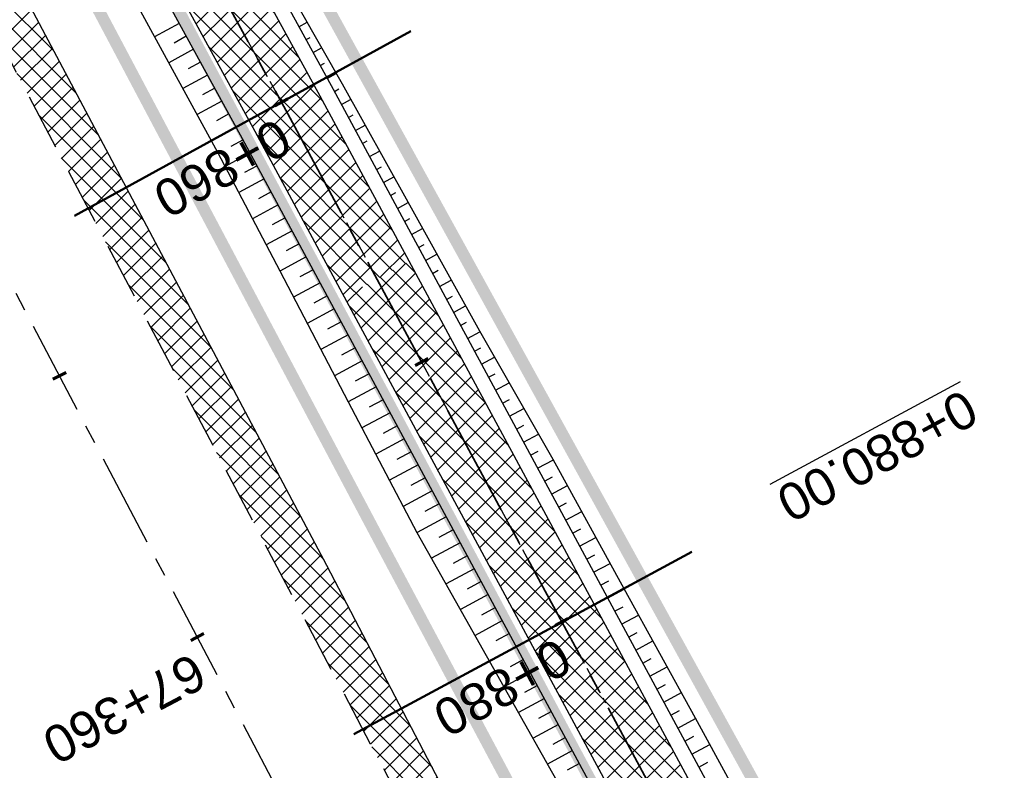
# Model space of a CAD drawing. Header units: metres. Extents: x 7529682 to 7533711, y 5721195 to 5727842.
# Tile 186 of 232: x 7530110 to 7530144, y 5727015 to 5727040. Entities that reach past the tile are written whole.
import ezdxf

# ---------------------------------------------------------------- set-up
doc = ezdxf.new("R2010")
doc.units = ezdxf.units.M
for name, pattern in [('817-dzialki-09-05-04$0$HIDDEN', [0.375, 0.25, -0.125]), ('ACAD_ISO05W100', [33, 24, -3, 0, -3, 0, -3]), ('CENTER', [50.800000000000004, 31.75, -6.35, 6.35, -6.35]), ('CENTER2', [28.575000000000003, 19.05, -3.175, 3.175, -3.175]), ('HIDDEN', [9.524999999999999, 6.35, -3.175])]:
    doc.linetypes.add(name, pattern=pattern)
for name, color, linetype in [('C-DROGI-SYTUACJA', 7, 'Continuous'), ('C-DROGI-SYTUACJA-ETYKIETY', 7, 'Continuous'), ('D-hatch-pobocza', 131, 'Continuous'), ('D-pobocza', 60, 'Continuous'), ('D-rowy', 160, 'Continuous'), ('D-skarpa', 2, 'Continuous'), ('D-skarpa-kreskowanie', 2, 'Continuous')]:
    doc.layers.add(name, color=color, linetype=linetype)
for name, color, linetype, lineweight, true_color in [('D-hatch-ciag-pieszo-rowerowy', 7, 'Continuous', 13, 0xff9f80), ('D-LR-etap-III', 7, '817-dzialki-09-05-04$0$HIDDEN', 50, 0x00008f), ('D-przekroje-pop', 7, 'Continuous', 50, 0x000099)]:
    doc.layers.add(name, color=color, linetype=linetype, lineweight=lineweight, true_color=true_color)
for name, color, linetype, lineweight in [('D-krawędzie', 3, 'Continuous', 30), ('D-obrzeża', 2, 'Continuous', 30), ('D-oś', 10, 'CENTER', 30), ('D-pas-drogowy', 7, 'ACAD_ISO05W100', 50)]:
    doc.layers.add(name, color=color, linetype=linetype, lineweight=lineweight)
doc.layers.add('poprzeczki', color=7, linetype='Continuous', true_color=0x0000c7)
doc.styles.get("Standard").update_dxf_attribs({"font": 'arial.ttf'})
pattern_1 = [(45, (0, 0), (-0.3367596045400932, 0.3367596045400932), []), (135, (0, 0), (-0.3367596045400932, -0.3367596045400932), [])]

# ---------------------------------------------------------------- blocks, each defined once
blk = doc.blocks.new('AeccTickLine')
at = {"color": 0, "linetype": 'ByBlock', "lineweight": -2}
blk.add_line((0, 1), (-3.673819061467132e-16, -1), dxfattribs=at)

msp = doc.modelspace()

# ---------------------------------------------------------------- hatches: boundary and pattern name
at = {"layer": 'D-hatch-ciag-pieszo-rowerowy'}
h = msp.add_hatch(dxfattribs=at)
h.set_pattern_fill('ANSI37', color=256, scale=0.15, style=0)
h.set_pattern_definition(pattern_1)
h.paths.add_polyline_path([(7530088.752647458, 5727093.000170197), (7530087.680093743, 5727092.356354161), (7530094.839831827, 5727079.30280542), (7530096.380116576, 5727079.093859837)])
h.paths.add_polyline_path([(7530089.894115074, 5727093.518343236), (7530089.827897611, 5727093.645604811), (7530088.754170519, 5727093.001084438), (7530088.791572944, 5727092.929201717), (7530096.380116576, 5727079.093859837), (7530097.920401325, 5727078.884914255)])
h.paths.add_polyline_path([(7530098.187554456, 5727075.798560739), (7530096.65747977, 5727075.988891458), (7530118.344271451, 5727036.449792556), (7530121.363431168, 5727030.8519834), (7530122.461322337, 5727031.449610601), (7530119.442360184, 5727037.047053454)])
h.paths.add_polyline_path([(7530099.717629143, 5727075.608230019), (7530098.187554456, 5727075.798560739), (7530119.442360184, 5727037.047053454), (7530122.461322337, 5727031.449610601), (7530123.559213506, 5727032.047237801), (7530120.540448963, 5727037.644314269)])
h = msp.add_hatch(dxfattribs=at)
h.set_pattern_fill('ANSI37', color=256, scale=0.15, style=0)
h.set_pattern_definition([(45, (0.8765760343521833, 0.4840681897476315), (-0.3367596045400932, 0.3367596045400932), []), (135, (0.8765760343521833, 0.4840681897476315), (-0.3367596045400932, -0.3367596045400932), [])])
h.paths.add_polyline_path([(7530123.559213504, 5727032.0472378), (7530121.363431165, 5727030.851983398), (7530132.878471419, 5727009.502004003), (7530158.915773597, 5726960.858151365), (7530182.682878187, 5726916.746119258), (7530203.558300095, 5726876.949199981), (7530215.075437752, 5726854.837069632), (7530217.476586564, 5726855.638899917), (7530205.773892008, 5726878.107287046), (7530184.890337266, 5726917.919710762), (7530161.118272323, 5726962.040949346), (7530135.080715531, 5727010.685277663)])
at = {"layer": 'D-hatch-pobocza'}
h = msp.add_hatch(dxfattribs=at)
h.set_pattern_fill('ANSI37', color=256, scale=0.15, style=0)
h.set_pattern_definition(pattern_1)
h.paths.add_polyline_path([(7530159.28, 5726948.82), (7530146.429999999, 5726973.35), (7530133.179999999, 5726997.96), (7530120.769999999, 5727021.75), (7530102.37, 5727056.4), (7530093.404664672, 5727074.093035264), (7530092.053597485, 5727072.892086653), (7530098.687472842, 5727060.36179238), (7530131.997785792, 5726997.210008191), (7530163.821737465, 5726937.096607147), (7530204.081352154, 5726861.012519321), (7530207.770984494, 5726854.046852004), (7530209.4, 5726853.58), (7530209.844131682, 5726853.621519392), (7530193.42, 5726884.56), (7530185.309999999, 5726899.91), (7530173.059999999, 5726923.22)])

# ---------------------------------------------------------------- linework, layer by layer
at = {"layer": 'C-DROGI-SYTUACJA', "color": 10, "linetype": 'CENTER2', "lineweight": 35, "ltscale": 0.2}
msp.add_lwpolyline([(7529994.784814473, 5727271.452278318), (7530014.918624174, 5727233.117987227), (7530030.611190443, 5727203.571422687), (7530048.95165067, 5727168.884096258), (7530066.58439081, 5727135.608591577), (7530088.791572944, 5727092.929201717), (7530119.442360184, 5727037.047053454), (7530133.979593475, 5727010.093640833), (7530160.01702296, 5726961.449550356), (7530183.786607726, 5726917.332915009), (7530204.666096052, 5726877.528243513), (7530227.908566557, 5726832.904262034), (7530259.102442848, 5726774.825526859, 0.06358496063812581), (7530264.988877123, 5726766.578101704), (7530268.469625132, 5726762.818326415, -0.06508397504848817), (7530272.968742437, 5726756.474687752), (7530281.4242284, 5726740.503672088, -0.06508397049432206), (7530284.141528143, 5726733.216691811), (7530284.890711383, 5726729.972348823, 0.06446268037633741), (7530289.361782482, 5726717.936811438), (7530322.483990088, 5726654.998261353), (7530339.922145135, 5726621.886334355)], format="xyb", dxfattribs=at)
at = {"layer": 'D-krawędzie', "linetype": 'HIDDEN', "ltscale": 0.3}
msp.add_lwpolyline([(7529971.475882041, 5727300.786382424), (7530006.701701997, 5727234.141132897), (7530044.198460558, 5727163.133456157), (7530082.890091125, 5727090.20043586), (7530098.687472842, 5727060.36179238), (7530131.997785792, 5726997.210008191), (7530163.821737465, 5726937.096607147), (7530204.081352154, 5726861.012519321), (7530247.819962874, 5726778.438272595), (7530252.219999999, 5726770.26), (7530259.735272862, 5726756.89951491), (7530263.781713, 5726749.286762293), (7530270.196482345, 5726737.095956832), (7530272.433334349, 5726732.818899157), (7530276.00888925, 5726725.597700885), (7530279.7, 5726718.02), (7530284.501430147, 5726708.939695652), (7530291.375516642, 5726695.939652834), (7530296.045865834, 5726687.107244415), (7530304.46414878, 5726671.186868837), (7530316.603827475, 5726648.181421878)], dxfattribs=at)
at = {"layer": 'D-LR-etap-III', "ltscale": 10, "flags": 128}
msp.add_lwpolyline([(7531750.474471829, 5723895.103125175, 0.4, 0.4, 0), (7531750.505, 5723895.13, 0.4, 0.4, 0), (7531682.71, 5724022.92, 0.4, 0.4, 0), (7531619.177023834, 5724147.203692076, 0.4, 0.4, 0), (7531592.308960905, 5724198.48863389, 0.4, 0.4, 0), (7531553.263875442, 5724272.918564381, 0.4, 0.4, 0), (7531504.019999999, 5724366.79, 0.4, 0.4, 0), (7531482.09, 5724407.62, 0.4, 0.4, 0), (7531412.350402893, 5724541.182759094, 0.4, 0.4, 0), (7531388.463669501, 5724586.929768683, 0.4, 0.4, 0), (7531345.12, 5724669.94, 0.4, 0.4, 0), (7531127.66, 5725081.67, 0.4, 0.4, 0), (7531059.253139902, 5725211.040795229, 0.4, 0.4, 0), (7531008.007244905, 5725307.953830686, 0.4, 0.4, 0), (7530964.181635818, 5725390.835555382, 0.4, 0.4, 0), (7530914.557354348, 5725484.683561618, 0.4, 0.4, 0), (7530865.243241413, 5725577.493975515, 0.4, 0.4, 0), (7530840.085257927, 5725624.058651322, 0.4, 0.4, 0), (7530802.559525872, 5725694.924584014, 0.4, 0.4, 0), (7530755.54, 5725787.51, 0.4, 0.4, 0), (7530708.717810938, 5725876.303221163, 0.4, 0.4, 0), (7530695.12, 5725902.09, 0.4, 0.4, 0), (7530642.91397006, 5726001.07839487, 0.4, 0.4, 0), (7530634.934723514, 5726016.146615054, 0.4, 0.4, 0), (7530610.820000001, 5726061.929999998, 0.4, 0.4, 0), (7530610.820000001, 5726061.929999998, 0.4, 0.4, 0), (7530607.21, 5726063.51, 0.4, 0.4, 0), (7530597.42, 5726080.68, 0.4, 0.4, 0), (7530591.16, 5726088.44, 0.4, 0.4, 0), (7530581.28, 5726107.21, 0.4, 0.4, 0), (7530571.29, 5726130.56, 0.4, 0.4, 0), (7530549.554994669, 5726171.527317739, 0.4, 0.4, 0), (7530531.014309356, 5726206.473807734, 0.4, 0.4, 0), (7530516.461208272, 5726236.016618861, 0.4, 0.4, 0), (7530500.798929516, 5726266.141265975, 0.4, 0.4, 0), (7530491.349999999, 5726283.94, 0.4, 0.4, 0), (7530482.4, 5726303.41, 0.4, 0.4, 0), (7530482.4, 5726303.41, 0.4, 0.4, 0), (7530450.41, 5726357.28, 0.4, 0.4, 0), (7530397.759396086, 5726458.499907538, 0.4, 0.4, 0), (7530334.707815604, 5726583.664702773, 0.4, 0.4, 0), (7530303.939274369, 5726645.167943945, 0.4, 0.4, 0), (7530300.509779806, 5726651.777515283, 0.4, 0.4, 0), (7530289.213532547, 5726671.966724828, 0.4, 0.4, 0), (7530281.54, 5726685.57, 0.4, 0.4, 0), (7530261.37085633, 5726724.163374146, 0.4, 0.4, 0), (7530254.03, 5726738.21, 0.4, 0.4, 0), (7530197.219999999, 5726845.06, 0.4, 0.4, 0), (7530194.71, 5726849.15, 0.4, 0.4, 0), (7530195.92, 5726850.75, 0.4, 0.4, 0), (7530170.546669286, 5726892.961489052, 0.4, 0.4, 0), (7530143.174718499, 5726945.065838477, 0.4, 0.4, 0), (7530105.059999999, 5727018.32, 0.4, 0.4, 0), (7530100.059999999, 5727027.16, 0.4, 0.4, 0), (7530062.318670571, 5727099.625398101, 0.4, 0.4, 0), (7530015.378537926, 5727189.420463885, 0.4, 0.4, 0), (7529983.207960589, 5727250.206596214, 0.4, 0.4, 0), (7529953.284293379, 5727306.74720398, 0.4, 0.4, 0), (7529900.67053443, 5727406.15903814, 0.4, 0.4, 0), (7529890.630239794, 5727425.131178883, 0.4, 0.4, 0), (7529875.155383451, 5727454.426350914, 0.4, 0.4, 0), (7529857.560096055, 5727487.787346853, 0.4, 0.4, 0), (7529835.194401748, 5727530.19312405, 0.4, 0.4, 0), (7529811.740544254, 5727574.662079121, 0.4, 0.4, 0), (7529792.101859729, 5727611.922638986, 0.4, 0.4, 0), (7529768.066117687, 5727657.469613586, 0.4, 0.4, 0), (7529755.210566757, 5727682.131373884, 0.4, 0.4, 0), (7529753.309999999, 5727681.13, 0.4, 0.4, 0), (7529739.21, 5727707.77, 0.4, 0.4, 0), (7529735.394745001, 5727711.251990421, 0.4, 0.4, 0), (7529725.42, 5727730.2, 0.4, 0.4, 0), (7529723.55, 5727729.88, 0.4, 0.4, 0), (7529695.566668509, 5727782.932080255, 0.4, 0.4, 0), (7529717.67971874, 5727794.024357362, 0.4, 0.4, 0), (7529736.274870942, 5727758.647400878, 0.4, 0.4, 0), (7529736.274870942, 5727758.647400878, 0.4, 0.4, 0), (7529744.511003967, 5727750.406106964, 0.4, 0.4, 0), (7529744.511003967, 5727750.406106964, 0.4, 0.4, 0), (7529750.282568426, 5727738.549848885, 0.4, 0.4, 0), (7529777.108510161, 5727687.569424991, 0.4, 0.4, 0), (7529796.51537536, 5727651.329932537, 0.4, 0.4, 0), (7529814.937945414, 5727616.793170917, 0.4, 0.4, 0), (7529839.006722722, 5727572.303976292, 0.4, 0.4, 0), (7529860.617626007, 5727532.509108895, 0.4, 0.4, 0), (7529882.348967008, 5727491.504261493, 0.4, 0.4, 0), (7529904.865139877, 5727449.096370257, 0.4, 0.4, 0), (7529920.747384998, 5727418.884773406, 0.4, 0.4, 0), (7529946.676504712, 5727368.547487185, 0.4, 0.4, 0), (7529972.024701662, 5727320.573310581, 0.4, 0.4, 0), (7529987.740014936, 5727290.153392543, 0.4, 0.4, 0), (7529996.497385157, 5727273.661630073, 0.4, 0.4, 0), (7530017.541471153, 5727234.202689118, 0.4, 0.4, 0), (7530033.053657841, 5727204.864166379, 0.4, 0.4, 0), (7530051.622983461, 5727170.222745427, 0.4, 0.4, 0), (7530069.276612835, 5727137.015751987, 0.4, 0.4, 0), (7530089.385386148, 5727097.533639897, 0.4, 0.4, 0), (7530109.712512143, 5727060.746615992, 0.4, 0.4, 0), (7530136.769722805, 5727011.640131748, 0.4, 0.4, 0), (7530162.446686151, 5726962.743777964, 0.4, 0.4, 0), (7530187.674104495, 5726916.992101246, 0.4, 0.4, 0), (7530207.820739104, 5726879.335323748, 0.4, 0.4, 0), (7530230.625609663, 5726834.518686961, 0.4, 0.4, 0), (7530262.288093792, 5726776.61832811, 0.4, 0.4, 0), (7530277.509672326, 5726760.213143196, 0.4, 0.4, 0), (7530286.036865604, 5726744.106684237, 0.4, 0.4, 0), (7530288.097472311, 5726735.884066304, 0.4, 0.4, 0), (7530290.393870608, 5726725.046963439, 0.4, 0.4, 0), (7530296.17664807, 5726713.582980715, 0.4, 0.4, 0), (7530302.726195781, 5726701.18226779, 0.4, 0.4, 0), (7530325.685047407, 5726657.466383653, 0.4, 0.4, 0), (7530343.243978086, 5726623.648592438, 0.4, 0.4, 0), (7530360.229820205, 5726591.746871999, 0.4, 0.4, 0), (7530383.20855044, 5726548.059469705, 0.4, 0.4, 0), (7530406.017875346, 5726503.605514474, 0.4, 0.4, 0), (7530427.464919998, 5726462.620289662, 0.4, 0.4, 0), (7530447.9278544, 5726424.388014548, 0.4, 0.4, 0), (7530471.126878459, 5726379.920667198, 0.4, 0.4, 0), (7530490.501003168, 5726343.033350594, 0.4, 0.4, 0), (7530509.499458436, 5726306.733076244, 0.4, 0.4, 0), (7530529.890269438, 5726267.244072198, 0.4, 0.4, 0), (7530543.852446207, 5726238.990319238, 0.4, 0.4, 0), (7530554.808897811, 5726218.943990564, 0.4, 0.4, 0), (7530559.027108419, 5726212.223286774, 0.4, 0.4, 0), (7530563.060988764, 5726206.409670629, 0.4, 0.4, 0), (7530566.93354971, 5726200.463543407, 0.4, 0.4, 0), (7530569.771022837, 5726194.901501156, 0.4, 0.4, 0), (7530571.47319415, 5726191.282350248, 0.4, 0.4, 0), (7530572.839142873, 5726188.024533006, 0.4, 0.4, 0), (7530575.295071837, 5726182.034664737, 0.4, 0.4, 0), (7530579.736851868, 5726173.306070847, 0.4, 0.4, 0), (7530583.3, 5726167.41, 0.4, 0.4, 0), (7530593.4, 5726163.33, 0.4, 0.4, 0), (7530598.618375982, 5726155.264489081, 0.4, 0.4, 0), (7530608.258304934, 5726140.497132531, 0.4, 0.4, 0), (7530603.269999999, 5726136.83, 0.4, 0.4, 0), (7530606.53, 5726131.84, 0.4, 0.4, 0), (7530604.239057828, 5726124.21679044, 0.4, 0.4, 0), (7530605.847136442, 5726121.630127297, 0.4, 0.4, 0), (7530608.971611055, 5726116.164124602, 0.4, 0.4, 0), (7530618.114293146, 5726097.791111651, 0.4, 0.4, 0), (7530651.213125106, 5726034.959524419, 0.4, 0.4, 0), (7530670.243741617, 5725998.61095082, 0.4, 0.4, 0), (7530698.075474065, 5725945.952624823, 0.4, 0.4, 0), (7530716.505955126, 5725911.3051464, 0.4, 0.4, 0), (7530735.223454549, 5725875.667401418, 0.4, 0.4, 0), (7530752.504235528, 5725842.154920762, 0.4, 0.4, 0), (7530778.310652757, 5725793.501254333, 0.4, 0.4, 0), (7530797.499961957, 5725756.381811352, 0.4, 0.4, 0), (7530812.518974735, 5725728.28874362, 0.4, 0.4, 0), (7530820.039295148, 5725713.160404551, 0.4, 0.4, 0), (7530822.422446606, 5725710.193574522, 0.4, 0.4, 0), (7530833.154893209, 5725688.800634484, 0.4, 0.4, 0), (7530849.629354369, 5725656.158601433, 0.4, 0.4, 0), (7530867.98290276, 5725621.963939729, 0.4, 0.4, 0), (7530872.629809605, 5725612.88760475, 0.4, 0.4, 0), (7530880.354488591, 5725597.594500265, 0.4, 0.4, 0), (7530883.839446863, 5725593.389159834, 0.4, 0.4, 0), (7530891.782113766, 5725587.763349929, 0.4, 0.4, 0), (7530895.038670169, 5725584.280746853, 0.4, 0.4, 0), (7530897.033644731, 5725580.941110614, 0.4, 0.4, 0), (7530900.951646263, 5725579.945856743, 0.4, 0.4, 0), (7530904.80970798, 5725571.977328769, 0.4, 0.4, 0), (7530903.682362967, 5725568.566434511, 0.4, 0.4, 0), (7530908.900614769, 5725558.844845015, 0.4, 0.4, 0), (7530910.252030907, 5725545.671606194, 0.4, 0.4, 0), (7530912.872986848, 5725538.645543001, 0.4, 0.4, 0), (7530945.278171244, 5725478.464284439, 0.4, 0.4, 0), (7530959.692318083, 5725450.24628822, 0.4, 0.4, 0), (7531002.82670893, 5725368.192370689, 0.4, 0.4, 0), (7531044.703532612, 5725290.314293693, 0.4, 0.4, 0), (7531064.098839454, 5725253.212562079, 0.4, 0.4, 0), (7531083.010253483, 5725216.677517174, 0.4, 0.4, 0), (7531113.013137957, 5725158.465613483, 0.4, 0.4, 0), (7531137.364304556, 5725113.07076138, 0.4, 0.4, 0), (7531150.830830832, 5725086.711759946, 0.4, 0.4, 0), (7531159.745663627, 5725076.640848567, 0.4, 0.4, 0), (7531166.309999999, 5725074.58, 0.4, 0.4, 0), (7531172.29, 5725062.58, 0.4, 0.4, 0), (7531170.589828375, 5725055.605912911, 0.4, 0.4, 0), (7531173.732823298, 5725044.080706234, 0.4, 0.4, 0), (7531215.342008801, 5724964.859648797, 0.4, 0.4, 0), (7531238.054496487, 5724921.684649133, 0.4, 0.4, 0), (7531262.389821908, 5724875.282876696, 0.4, 0.4, 0), (7531295.587160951, 5724811.265731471, 0.4, 0.4, 0), (7531348.487908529, 5724712.362812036, 0.4, 0.4, 0), (7531363.740817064, 5724682.68394264, 0.4, 0.4, 0), (7531366.986905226, 5724675.865317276, 0.4, 0.4, 0), (7531382.541261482, 5724646.110625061, 0.4, 0.4, 0), (7531401.299165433, 5724610.874551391, 0.4, 0.4, 0), (7531428.964837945, 5724558.862274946, 0.4, 0.4, 0), (7531449.111202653, 5724520.397801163, 0.4, 0.4, 0), (7531477.292992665, 5724465.831467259, 0.4, 0.4, 0), (7531500.996290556, 5724421.112506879, 0.4, 0.4, 0), (7531512.121834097, 5724400.549045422, 0.4, 0.4, 0), (7531513.78163794, 5724396.757451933, 0.4, 0.4, 0), (7531526.32, 5724379.39, 0.4, 0.4, 0), (7531566.783642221, 5724302.73628205, 0.4, 0.4, 0), (7531578.579156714, 5724282.774819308, 0.4, 0.4, 0), (7531584.232619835, 5724273.111246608, 0.4, 0.4, 0), (7531590.109283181, 5724263.508189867, 0.4, 0.4, 0), (7531593.027899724, 5724258.771479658, 0.4, 0.4, 0), (7531595.711841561, 5724254.226824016, 0.4, 0.4, 0), (7531601.659976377, 5724243.898197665, 0.4, 0.4, 0), (7531606.097733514, 5724235.986407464, 0.4, 0.4, 0), (7531609.382207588, 5724230.799061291, 0.4, 0.4, 0), (7531611.580260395, 5724227.671180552, 0.4, 0.4, 0), (7531612.707802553, 5724225.86410867, 0.4, 0.4, 0), (7531618.665224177, 5724214.480919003, 0.4, 0.4, 0), (7531619.885522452, 5724212.333950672, 0.4, 0.4, 0), (7531620.931818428, 5724210.787064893, 0.4, 0.4, 0), (7531623.518605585, 5724207.111542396, 0.4, 0.4, 0), (7531626.143926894, 5724203.61306897, 0.4, 0.4, 0), (7531632.022984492, 5724196.485954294, 0.4, 0.4, 0), (7531653.949089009, 5724152.617641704, 0.4, 0.4, 0), (7531656.750690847, 5724143.103797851, 0.4, 0.4, 0), (7531659.61440691, 5724133.254504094, 0.4, 0.4, 0), (7531661.627147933, 5724128.646047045, 0.4, 0.4, 0.01093811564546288), (7531674.314987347, 5724101.43546424, 0.4, 0.4, 0), (7531685.137626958, 5724081.408252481, 0.4, 0.4, 0), (7531692.159945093, 5724066.277333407, 0.4, 0.4, 0), (7531699.662164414, 5724051.388120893, 0.4, 0.4, 0), (7531704.480624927, 5724040.808561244, 0.4, 0.4, 0), (7531704.480624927, 5724040.808561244, 0.4, 0.4, 0), (7531704.401251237, 5724037.368913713, 0.4, 0.4, 0), (7531720.383609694, 5724003.441317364, 0.4, 0.4, 0), (7531728.79890528, 5723986.206298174, 0.4, 0.4, 0), (7531733.237926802, 5723977.192631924, 0.4, 0.4, 0), (7531736.750027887, 5723969.505210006, 0.4, 0.4, 0), (7531737.336143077, 5723968.518916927, 0.4, 0.4, 0), (7531738.285051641, 5723967.699360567, 0.4, 0.4, 0), (7531742.180915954, 5723962.346428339, 0.4, 0.4, 0), (7531744.286141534, 5723958.615526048, 0.4, 0.4, 0), (7531755.393260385, 5723944.192617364, 0.4, 0.4, 0), (7531758.69, 5723936.76, 0.4, 0.4, 0), (7531780.08, 5723929.25, 0.4, 0.4, 0), (7531792.611989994, 5723906.337708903, 0.4, 0.4, 0), (7531792.611989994, 5723906.337708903, 0.4, 0.4, 0), (7531756.962094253, 5723883.055323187, 0.4, 0.4, 0), (7531750.46, 5723895.130000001, 0.4, 0.4, 0), (7531750.46, 5723895.130000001, 0, 0, 0)], format="xyseb", dxfattribs=at)
at = {"layer": 'D-obrzeża'}
for points in [[(7530255.070830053, 5726779.690066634), (7530226.803596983, 5726832.319792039), (7530203.558300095, 5726876.949199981), (7530182.682878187, 5726916.746119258), (7530158.915773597, 5726960.858151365), (7530132.878471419, 5727009.502004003), (7530118.344271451, 5727036.449792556), (7530087.649834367, 5727092.411522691), (7530086.699342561, 5727094.242115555), (7530065.47768309, 5727135.027454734), (7530047.847139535, 5727168.298814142), (7530029.506689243, 5727202.986120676), (7530013.813315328, 5727232.534205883), (7529993.681375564, 5727270.864936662)], [(7530217.688691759, 5726855.231672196), (7530205.773892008, 5726878.107287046), (7530184.890337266, 5726917.919710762), (7530161.118272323, 5726962.040949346), (7530135.080715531, 5727010.685277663), (7530120.540448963, 5727037.644314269), (7530099.717629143, 5727075.608230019)]]:
    msp.add_lwpolyline(points, dxfattribs=at)
at = {"layer": 'D-oś', "ltscale": 0.1}
msp.add_lwpolyline([(7530313.508365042, 5726646.547986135), (7530301.370075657, 5726669.550802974), (7530292.95179271, 5726685.471178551), (7530288.281443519, 5726694.303586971), (7530281.407357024, 5726707.303629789), (7530276.578826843, 5726716.435184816), (7530272.867295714, 5726724.054807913), (7530269.313944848, 5726731.231162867), (7530267.097066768, 5726735.470028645), (7530260.687746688, 5726747.650478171), (7530256.664309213, 5726755.219954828), (7530249.153360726, 5726768.572752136), (7530244.732367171, 5726776.789976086), (7530200.987754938, 5726859.375553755), (7530160.728462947, 5726935.45903188), (7530128.903273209, 5726995.57477155), (7530095.592978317, 5727058.726521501), (7530079.798237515, 5727088.5601794), (7530041.105041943, 5727161.496149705), (7530003.607351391, 5727232.505591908), (7529968.380651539, 5727299.152506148)], dxfattribs=at)
at = {"layer": 'D-oś', "ltscale": 0.03}
msp.add_lwpolyline([(7529994.784814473, 5727271.452278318), (7530014.918624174, 5727233.117987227), (7530030.611190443, 5727203.571422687), (7530048.95165067, 5727168.884096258), (7530066.58439081, 5727135.608591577), (7530088.791572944, 5727092.929201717), (7530119.442360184, 5727037.047053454), (7530133.979593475, 5727010.093640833), (7530160.01702296, 5726961.449550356), (7530183.786607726, 5726917.332915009), (7530204.666096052, 5726877.528243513), (7530227.908566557, 5726832.904262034), (7530259.102442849, 5726774.825526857, 0.06358496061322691), (7530264.988877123, 5726766.578101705), (7530268.469625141, 5726762.818326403, -0.06508397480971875), (7530272.968742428, 5726756.474687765), (7530281.424228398, 5726740.503672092, -0.06508397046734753), (7530284.141528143, 5726733.216691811), (7530284.890711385, 5726729.972348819, 0.06446268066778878), (7530289.361782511, 5726717.936811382), (7530322.48423269, 5726654.997800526)], format="xyb", dxfattribs=at)
at = {"layer": 'D-pas-drogowy', "ltscale": 0.2, "flags": 128}
msp.add_lwpolyline([(7531633.018560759, 5724182.834272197, 0.4, 0.4, 0), (7531617.558899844, 5724211.608162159, 0.4, 0.4, 0), (7531566.783642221, 5724302.73628205, 0.4, 0.4, 0), (7531538.419082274, 5724356.469679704, 0.4, 0.4, 0), (7531526.32, 5724379.39, 0.4, 0.4, 0), (7531516.102085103, 5724393.607319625, 0.4, 0.4, 0.001485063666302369), (7531513.78037409, 5724396.837773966, 0.4, 0.4, 0), (7531501.87, 5724413.41, 0.4, 0.4, 0), (7531474.926107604, 5724464.507896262, 0.4, 0.4, 0), (7531446.200436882, 5724518.992313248, 0.4, 0.4, 0), (7531424.962185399, 5724559.262257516, 0.4, 0.4, 0), (7531398.444460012, 5724609.565801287, 0.4, 0.4, 0), (7531379.647455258, 5724645.216004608, 0.4, 0.4, 0), (7531365.23, 5724672.56, 0.4, 0.4, 0), (7531341.305752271, 5724717.915356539, 0.4, 0.4, 0), (7531312.899996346, 5724771.788898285, 0.4, 0.4, 0), (7531292.590923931, 5724810.306502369, 0.4, 0.4, 0), (7531259.391619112, 5724873.271351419, 0.4, 0.4, 0), (7531233.740401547, 5724921.922582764, 0.4, 0.4, 0), (7531203.072738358, 5724980.092044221, 0.4, 0.4, 0), (7531173.471398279, 5725036.225177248, 0.4, 0.4, 0), (7531168.269999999, 5725046.09, 0.4, 0.4, 0), (7531172.29, 5725062.58, 0.4, 0.4, 0), (7531166.309999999, 5725074.58, 0.4, 0.4, 0), (7531150.32, 5725079.6, 0.4, 0.4, 0), (7531141.5, 5725096.43, 0.4, 0.4, 0), (7531109.311735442, 5725157.814415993, 0.4, 0.4, 0), (7531086.641300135, 5725201.047918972, 0.4, 0.4, 0), (7531059.198258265, 5725253.383662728, 0.4, 0.4, 0), (7531028.206828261, 5725312.48946212, 0.4, 0.4, 0), (7530999.104694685, 5725367.990143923, 0.4, 0.4, 0), (7530956.247527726, 5725449.724815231, 0.4, 0.4, 0), (7530924.397774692, 5725510.463768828, 0.4, 0.4, 0), (7530897.509999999, 5725561.74, 0.4, 0.4, 0), (7530894.46, 5725566.14, 0.4, 0.4, 0), (7530892.16, 5725570.49, 0.4, 0.4, 0), (7530869.362688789, 5725613.307018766, 0.4, 0.4, 0), (7530861.693971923, 5725627.704613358, 0.4, 0.4, 0), (7530852.74, 5725644.52, 0.4, 0.4, 0), (7530831.509999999, 5725684.2, 0.4, 0.4, 0), (7530811.13, 5725722.52, 0.4, 0.4, 0), (7530792.3476413, 5725757.940652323, 0.4, 0.4, 0), (7530768.03, 5725803.8, 0.4, 0.4, 0), (7530748.768542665, 5725840.178507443, 0.4, 0.4, 0), (7530727.7, 5725879.97, 0.4, 0.4, 0), (7530712.0981582, 5725909.54523909, 0.4, 0.4, 0), (7530693.644105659, 5725944.645156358, 0.4, 0.4, 0), (7530665.702224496, 5725997.538976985, 0.4, 0.4, 0), (7530641.759999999, 5726042.88, 0.4, 0.4, 0), (7530616.5, 5726091.48, 0.4, 0.4, 0), (7530604.628439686, 5726114.319880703, 0.4, 0.4, -0.007762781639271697), (7530602.5, 5726118.43, 0.4, 0.4, 0), (7530603.992037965, 5726123.394821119, 0.4, 0.4, 0), (7530606.53, 5726131.84, 0.4, 0.4, 0), (7530603.269999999, 5726136.83, 0.4, 0.4, 0), (7530593.775620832, 5726151.368713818, 0.4, 0.4, 0), (7530590.202637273, 5726156.84001263, 0.4, 0.4, 0), (7530583.3, 5726167.41, 0.4, 0.4, 0), (7530580.578343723, 5726170.427567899, 0.4, 0.4, 0), (7530575.849999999, 5726175.67, 0.4, 0.4, 0), (7530569.009999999, 5726186.66, 0.4, 0.4, 0), (7530562.555322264, 5726199.189409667, 0.4, 0.4, 0), (7530555.67, 5726211.39, 0.4, 0.4, 0), (7530548.29, 5726224.23, 0.4, 0.4, 0), (7530540.58, 5726237.71, 0.4, 0.4, 0), (7530532.679999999, 5726252.65, 0.4, 0.4, 0), (7530524.059999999, 5726269.35, 0.4, 0.4, 0), (7530502.82, 5726309.91, 0.4, 0.4, 0), (7530488.83, 5726336.63, 0.4, 0.4, 0), (7530466.03, 5726380.16, 0.4, 0.4, 0), (7530438.469999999, 5726432.77, 0.4, 0.4, 0), (7530424.53, 5726459.09, 0.4, 0.4, 0), (7530401.63, 5726502.97, 0.4, 0.4, 0), (7530383.38, 5726538.06, 0.4, 0.4, 0), (7530353.969999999, 5726593.52, 0.4, 0.4, 0), (7530338.469999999, 5726622.74, 0.4, 0.4, 0), (7530322.009999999, 5726653.88, 0.4, 0.4, 0), (7530297.54, 5726700.33, 0.4, 0.4, 0), (7530287.38, 5726719.6, 0.4, 0.4, 0), (7530285.94993921, 5726722.315508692, 0.4, 0.4, 0), (7530280.259999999, 5726733.12, 0.4, 0.4, 0), (7530266.73, 5726758.74, 0.4, 0.4, 0), (7530260.42, 5726770.47, 0.4, 0.4, 0), (7530253.25, 5726783.82, 0.4, 0.4, 0), (7530244.95, 5726799.33, 0.4, 0.4, 0), (7530239.389999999, 5726808.49, 0.4, 0.4, 0), (7530238.29, 5726807.9, 0.4, 0.4, 0), (7530218.11, 5726850.67, 0.4, 0.4, 0), (7530175.906646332, 5726928.168028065, 0.4, 0.4, 0), (7530096.679999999, 5727076.15, 0.4, 0.4, 0), (7530094.679999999, 5727079.89, 0.4, 0.4, 0), (7530064.59693469, 5727135.522637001, 0.4, 0.4, 0), (7530046.730970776, 5727168.8921561, 0.4, 0.4, 0), (7530025.803045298, 5727208.461374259, 0.4, 0.4, 0), (7530012.846501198, 5727232.979315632, 0.4, 0.4, 0), (7529994.15, 5727268.45, 0.4, 0.4, 0), (7529981.670868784, 5727291.93018666, 0.4, 0.4, 0), (7529949.889999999, 5727351.73, 0.4, 0.4, 0), (7529924.75, 5727399.03, 0.4, 0.4, 0), (7529915.515824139, 5727417.099754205, 0.4, 0.4, 0), (7529885.83, 5727475.19, 0.4, 0.4, 0), (7529862.559999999, 5727519.97, 0.4, 0.4, 0), (7529852.984923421, 5727538.191086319, 0.4, 0.4, 0), (7529836.513084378, 5727569.51130111, 0.4, 0.4, 0), (7529815.36890814, 5727609.140983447, 0.4, 0.4, 0), (7529792.795203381, 5727651.247499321, 0.4, 0.4, 0), (7529774.199114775, 5727685.858348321, 0.4, 0.4, 0), (7529746.966026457, 5727736.059440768, 0.4, 0.4, 0), (7529733.92, 5727757.62, 0.4, 0.4, 0), (7529708.607472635, 5727806.388536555, 0.4, 0.4, 0), (7529688.491967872, 5727796.344621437, 0.4, 0.4, 0), (7529723.55, 5727729.88, 0.4, 0.4, 0), (7529725.42, 5727730.2, 0.4, 0.4, 0), (7529735.38, 5727711.28, 0.4, 0.4, 0), (7529739.21, 5727707.77, 0.4, 0.4, 0), (7529753.309999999, 5727681.13, 0.4, 0.4, 0), (7529755.178396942, 5727682.114424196, 0.4, 0.4, 0), (7529792.101859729, 5727611.922638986, 0.4, 0.4, 0), (7529811.740544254, 5727574.662079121, 0.4, 0.4, 0), (7529835.194401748, 5727530.19312405, 0.4, 0.4, 0), (7529857.560096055, 5727487.787346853, 0.4, 0.4, 0), (7529875.155383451, 5727454.426350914, 0.4, 0.4, 0), (7529890.630239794, 5727425.131178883, 0.4, 0.4, 0), (7529900.67053443, 5727406.15903814, 0.4, 0.4, 0), (7529953.284293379, 5727306.74720398, 0.4, 0.4, 0), (7529983.207960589, 5727250.206596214, 0.4, 0.4, 0), (7530015.378537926, 5727189.420463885, 0.4, 0.4, 0), (7530062.318670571, 5727099.625398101, 0.4, 0.4, 0), (7530100.059999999, 5727027.16, 0.4, 0.4, 0), (7530105.059999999, 5727018.32, 0.4, 0.4, 0), (7530143.174718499, 5726945.065838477, 0.4, 0.4, 0), (7530170.546669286, 5726892.961489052, 0.4, 0.4, 0), (7530195.92, 5726850.75, 0.4, 0.4, 0), (7530194.71, 5726849.15, 0.4, 0.4, 0), (7530197.219999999, 5726845.06, 0.4, 0.4, 0), (7530254.03, 5726738.21, 0.4, 0.4, 0), (7530261.37085633, 5726724.163374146, 0.4, 0.4, 0), (7530281.54, 5726685.57, 0.4, 0.4, 0), (7530289.213532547, 5726671.966724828, 0.4, 0.4, 0), (7530300.509779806, 5726651.777515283, 0.4, 0.4, 0), (7530303.939274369, 5726645.167943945, 0.4, 0.4, 0), (7530334.707815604, 5726583.664702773, 0.4, 0.4, 0), (7530397.759396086, 5726458.499907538, 0.4, 0.4, 0), (7530450.41, 5726357.28, 0.4, 0.4, 0), (7530482.4, 5726303.41, 0.4, 0.4, 0), (7530483.687990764, 5726301.003383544, 0.4, 0.4, 0), (7530491.349999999, 5726283.94, 0.4, 0.4, 0), (7530512.67, 5726243.78, 0.4, 0.4, 0), (7530529.429999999, 5726209.46, 0.4, 0.4, 0), (7530571.29, 5726130.56, 0.4, 0.4, 0), (7530581.28, 5726107.21, 0.4, 0.4, 0), (7530591.16, 5726088.44, 0.4, 0.4, 0), (7530597.42, 5726080.68, 0.4, 0.4, 0), (7530607.21, 5726063.51, 0.4, 0.4, 0), (7530610.820000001, 5726061.929999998, 0.4, 0.4, 0), (7530634.934723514, 5726016.146615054, 0.4, 0.4, 0), (7530642.91397006, 5726001.07839487, 0.4, 0.4, 0), (7530695.12, 5725902.09, 0.4, 0.4, 0), (7530708.717810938, 5725876.303221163, 0.4, 0.4, 0), (7530755.54, 5725787.51, 0.4, 0.4, 0), (7530802.559525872, 5725694.924584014, 0.4, 0.4, 0), (7530840.085257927, 5725624.058651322, 0.4, 0.4, 0), (7530865.243241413, 5725577.493975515, 0.4, 0.4, 0), (7530914.557354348, 5725484.683561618, 0.4, 0.4, 0), (7530964.181635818, 5725390.835555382, 0.4, 0.4, 0), (7531008.007244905, 5725307.953830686, 0.4, 0.4, 0), (7531059.253139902, 5725211.040795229, 0.4, 0.4, 0), (7531127.66, 5725081.67, 0.4, 0.4, 0), (7531345.12, 5724669.94, 0.4, 0.4, 0), (7531388.463669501, 5724586.929768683, 0.4, 0.4, 0), (7531412.350402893, 5724541.182759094, 0.4, 0.4, 0), (7531482.09, 5724407.62, 0.4, 0.4, 0), (7531504.019999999, 5724366.79, 0.4, 0.4, 0), (7531519.374444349, 5724337.520497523, 0.4, 0.4, 0), (7531563.748815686, 5724252.931583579, 0.4, 0.4, 0), (7531602.175111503, 5724179.681224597, 0.4, 0.4, 0), (7531619.177023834, 5724147.203692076, 0.4, 0.4, 0), (7531625.038493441, 5724135.63500206, 0.4, 0.4, 0), (7531656.796442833, 5724073.31633882, 0.4, 0.4, 0), (7531675.12, 5724037.36, 0.4, 0.4, 0), (7531682.71, 5724022.92, 0.4, 0.4, 0), (7531705.565196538, 5723979.810545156, 0.4, 0.4, 0), (7531736.605941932, 5723921.261514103, 0.4, 0.4, 0), (7531750.46, 5723895.130000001, 0.4, 0.4, 0), (7531740.769999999, 5723886.56, 0.4, 0.4, 0), (7531732.86, 5723885, 0.4, 0.4, 0), (7531722.179999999, 5723887.77, 0.4, 0.4, 0), (7531729.87, 5723862.17, 0.4, 0.4, 0), (7531742.92, 5723861.93, 0.4, 0.4, 0), (7531763.71, 5723859.52, 0.4, 0.4, 0), (7531768.42, 5723854.12, 0.4, 0.4, 0), (7531787.42, 5723817.97, 0.4, 0.4, 0), (7531795.57, 5723809.82, 0.4, 0.4, 0), (7531816.346897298, 5723819.850397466, 0.4, 0.4, 0), (7531816.346897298, 5723819.850397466, 0.4, 0.4, 0), (7531805.059999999, 5723843.23, 0.4, 0.4, 0), (7531803.61, 5723886.23, 0.4, 0.4, 0), (7531803.61, 5723886.23, 0.4, 0.4, 0), (7531780.08, 5723929.25, 0.4, 0.4, 0), (7531758.69, 5723936.76, 0.4, 0.4, 0), (7531749.3590272, 5723946.412126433, 0.4, 0.4, 0), (7531742.71, 5723953.29, 0.4, 0.4, 0), (7531735.177368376, 5723967.877529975, 0.4, 0.4, 0), (7531722.37, 5723992.68, 0.4, 0.4, 0), (7531705.041669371, 5724030.885563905, 0.4, 0.4, 0), (7531699.469999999, 5724043.17, 0.4, 0.4, 0), (7531692.69, 5724058.11, 0.4, 0.4, 0), (7531679.672010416, 5724084.016803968, 0.4, 0.4, 0), (7531674.55, 5724094.21, 0.4, 0.4, 0), (7531666.633166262, 5724114.002855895, 0.4, 0.4, 0), (7531649, 5724153.82, 0.4, 0.4, 0), (7531641.49, 5724149.34, 0.4, 0.4, 0), (7531626.04, 5724179.34, 0.4, 0.4, 0), (7531633.03, 5724182.84, 0, 0, 0)], format="xyseb", dxfattribs=at)
at = {"layer": 'D-pobocza'}
for points in [[(7529998.605358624, 5727267.941621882), (7530016.466056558, 5727233.935281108), (7530032.157492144, 5727204.390845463), (7530050.498179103, 5727169.703089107), (7530068.133781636, 5727136.422183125), (7530090.335136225, 5727093.753992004), (7530120.979684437, 5727037.883218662), (7530135.521164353, 5727010.921932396), (7530161.558772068, 5726962.277508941), (7530185.331829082, 5726918.154429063), (7530206.217010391, 5726878.338904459), (7530218.181818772, 5726855.367276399)], [(7529995.799622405, 5727265.75654029), (7530013.37119179, 5727232.300693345), (7530029.06488876, 5727202.751999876), (7530047.405122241, 5727168.065103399), (7530065.034999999, 5727134.795000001), (7530087.248009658, 5727092.104411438), (7530117.905035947, 5727036.210888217), (7530132.438022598, 5727009.265349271), (7530158.475273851, 5726960.621591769), (7530182.241386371, 5726916.511400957), (7530203.115181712, 5726876.717582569), (7530214.729929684, 5726854.418046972)], [(7530209.844131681, 5726853.621519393), (7530193.42, 5726884.56), (7530185.309999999, 5726899.91), (7530173.059999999, 5726923.22), (7530159.28, 5726948.82), (7530146.429999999, 5726973.35), (7530133.179999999, 5726997.96), (7530120.769999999, 5727021.75), (7530102.37, 5727056.4), (7530093.404664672, 5727074.093035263)]]:
    msp.add_lwpolyline(points, dxfattribs=at)
at = {"layer": 'D-przekroje-pop', "extrusion": (0.4809018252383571, -0.8767744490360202, 0), "elevation": -1400072.009238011}
msp.add_lwpolyline([(9356363.894386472, 0), (9356358.894386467, 0), (9356350.894386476, 0)], dxfattribs=at)
at = {"layer": 'D-przekroje-pop'}
msp.add_lwpolyline([(7530133.127441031, 5727022.206499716), (7530128.726712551, 5727019.832981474), (7530121.685546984, 5727016.035352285)], dxfattribs=at)
at = {"layer": 'D-rowy', "linetype": 'HIDDEN', "ltscale": 0.1, "const_width": 0.4, "flags": 128}
msp.add_lwpolyline([(7530210.965394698, 5726857.16211251), (7530158.808792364, 5726954.519938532), (7530122.464669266, 5727022.753138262), (7530095.922217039, 5727072.858853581), (7530086.314342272, 5727091.113489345), (7530063.160349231, 5727134.708802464), (7530033.596430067, 5727190.758948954), (7530021.340025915, 5727213.675792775), (7530002.618519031, 5727249.035669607), (7529995.395546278, 5727262.502730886), (7529988.788851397, 5727275.205991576), (7529976.334113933, 5727299.005978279), (7529958.125259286, 5727333.487695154), (7529939.362448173, 5727369.129441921), (7529923.146313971, 5727399.734195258), (7529918.218542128, 5727408.984561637), (7529909.126483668, 5727427.527341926), (7529905.375875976, 5727434.673095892), (7529896.191914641, 5727451.151510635), (7529887.55708824, 5727467.230740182), (7529877.124171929, 5727486.656759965), (7529866.165565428, 5727506.778058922), (7529855.760289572, 5727526.176090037), (7529840.706671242, 5727554.897669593), (7529824.517708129, 5727585.588223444), (7529810.515313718, 5727612.292486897), (7529795.682036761, 5727640.076805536), (7529780.37897635, 5727668.689653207), (7529772.315107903, 5727684.077842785), (7529762.635420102, 5727702.446986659), (7529747.00719319, 5727732.117330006), (7529740.675640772, 5727744.953535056)], dxfattribs=at)
at = {"layer": 'D-skarpa', "linetype": 'Continuous'}
for points in [[(7530117.661203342, 5727044.430109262), (7530121.282498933, 5727038.056350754), (7530123.507128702, 5727034.060449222), (7530125.935251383, 5727029.689171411), (7530128.427289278, 5727025.352366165), (7530130.831803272, 5727020.96835514), (7530133.248207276, 5727016.590756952), (7530135.636662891, 5727012.198084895), (7530136.126359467, 5727011.251491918), (7530137.926989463, 5727007.743974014), (7530140.265687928, 5727003.324579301), (7530142.639823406, 5726998.924152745), (7530144.911161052, 5726994.468702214, 0.002009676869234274), (7530149.55905459, 5726985.467125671), (7530151.767450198, 5726981.124979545), (7530154.340049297, 5726976.830783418, 0.01004444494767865), (7530157.922795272, 5726969.540820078), (7530157.922795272, 5726969.540820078, -0.007166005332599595), (7530168.215088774, 5726950.067465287)], [(7530114.458623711, 5727040.520129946), (7530117.069483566, 5727035.745554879), (7530119.172963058, 5727031.722831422), (7530121.490524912, 5727027.291923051), (7530123.822051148, 5727022.868546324), (7530131.714150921, 5727008.87178194), (7530133.483584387, 5727005.365579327), (7530135.572024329, 5727000.812230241), (7530138.197398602, 5726996.546282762), (7530140.918465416, 5726992.331556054), (7530143.399930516, 5726987.98857918), (7530145.880808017, 5726983.49829277), (7530148.189653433, 5726979.209913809), (7530150.488937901, 5726974.769422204), (7530152.912819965, 5726970.395623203), (7530157.575556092, 5726960.142721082), (7530159.15839567, 5726956.715708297, 0.02582422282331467)]]:
    msp.add_lwpolyline(points, format="xyb", dxfattribs=at)
at = {"layer": 'D-skarpa-kreskowanie', "linetype": 'Continuous'}
for p, q in [((7530115.767864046, 5727040.107354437, 107.7278804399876), (7530114.934337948, 5727039.650173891, 107.0940665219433)), ((7530119.822314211, 5727039.9933222, 107.8671807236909), (7530120.096538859, 5727040.143731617, 107.6586600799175)), ((7530116.008314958, 5727039.668967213, 107.7301490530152), (7530115.591271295, 5727039.440223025, 107.4130287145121)), ((7530120.062765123, 5727039.554934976, 107.8694493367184), (7530120.203164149, 5727039.631942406, 107.7626898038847)), ((7530116.248765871, 5727039.230579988, 107.7324176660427), (7530115.414117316, 5727038.772783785, 107.0977502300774)), ((7530120.303216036, 5727039.116547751, 107.871717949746), (7530120.590587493, 5727039.274168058, 107.6532004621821)), ((7530116.489216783, 5727038.792192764, 107.7346862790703), (7530116.071611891, 5727038.563140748, 107.4171391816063)), ((7530120.543666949, 5727038.678160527, 107.8739865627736), (7530120.690639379, 5727038.758773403, 107.7622286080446)), ((7530120.784117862, 5727038.239773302, 107.8762551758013), (7530121.084636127, 5727038.404604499, 107.6477408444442)), ((7530116.729667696, 5727038.353805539, 107.7369548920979), (7530115.893896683, 5727037.89539368, 107.1014339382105)), ((7530116.970118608, 5727037.915418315, 107.7392235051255), (7530116.551952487, 5727037.686058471, 107.4212496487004)), ((7530121.023952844, 5727037.801051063, 107.8785225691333), (7530121.178028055, 5727037.884151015, 107.7618150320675)), ((7530117.210569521, 5727037.47703109, 107.7414921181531), (7530116.37367605, 5727037.018003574, 107.1051176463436)), ((7530121.261308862, 5727037.360980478, 107.8807850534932), (7530121.575337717, 5727037.530350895, 107.6429165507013)), ((7530117.451020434, 5727037.038643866, 107.7437607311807), (7530117.032293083, 5727036.808976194, 107.4253601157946)), ((7530121.498664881, 5727036.920909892, 107.8830475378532), (7530121.658618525, 5727037.007180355, 107.7618865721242)), ((7530117.691471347, 5727036.600256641, 107.7460293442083), (7530116.853455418, 5727036.140613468, 107.1088013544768)), ((7530121.736020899, 5727036.480839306, 107.8853100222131), (7530122.061806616, 5727036.656550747, 107.6385346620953)), ((7530117.931613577, 5727036.161701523, 107.748298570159), (7530117.510508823, 5727035.934580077, 107.4292935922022)), ((7530121.973376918, 5727036.04076872, 107.8875725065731), (7530122.139208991, 5727036.130209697, 107.7619581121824)), ((7530118.168961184, 5727035.721626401, 107.7505733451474), (7530117.32111012, 5727035.264340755, 107.1082951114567)), ((7530122.210732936, 5727035.600698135, 107.889834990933), (7530122.548275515, 5727035.7827506, 107.6341527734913)), ((7530118.406308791, 5727035.281551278, 107.7528481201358), (7530117.979562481, 5727035.051387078, 107.4295748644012)), ((7530122.448088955, 5727035.160627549, 107.892097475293), (7530122.61979946, 5727035.253239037, 107.7620296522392)), ((7530118.643656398, 5727034.841476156, 107.7551228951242), (7530117.784522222, 5727034.378105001, 107.1043081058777)), ((7530122.685444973, 5727034.720556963, 107.8943599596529), (7530123.034744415, 5727034.908950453, 107.6297708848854)), ((7530118.881004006, 5727034.401401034, 107.7573976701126), (7530118.44861614, 5727034.168194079, 107.4298561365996)), ((7530122.922800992, 5727034.280486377, 107.8966224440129), (7530123.100389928, 5727034.376268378, 107.7621011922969)), ((7530123.160156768, 5727033.84041566, 107.8988852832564), (7530123.521188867, 5727034.03513712, 107.6254077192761)), ((7530119.118351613, 5727033.961325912, 107.759672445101), (7530118.247934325, 5727033.491869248, 107.1003211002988)), ((7530119.35569922, 5727033.521250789, 107.7619472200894), (7530118.917669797, 5727033.28500108, 107.4301374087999)), ((7530123.397508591, 5727033.400342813, 107.901153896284), (7530123.580754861, 5727033.499176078, 107.7623470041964)), ((7530119.593046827, 5727033.081175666, 107.7642219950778), (7530118.711346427, 5727032.605633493, 107.0963340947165)), ((7530123.634860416, 5727032.960269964, 107.9034225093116), (7530124.006813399, 5727033.160881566, 107.6216725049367)), ((7530119.830394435, 5727032.641100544, 107.7664967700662), (7530119.386723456, 5727032.40180808, 107.4304186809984)), ((7530123.87221224, 5727032.520197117, 107.9056911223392), (7530124.060918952, 5727032.621975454, 107.7627480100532)), ((7530120.067742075, 5727032.201025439, 107.768771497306), (7530119.174758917, 5727031.719397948, 107.0923472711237)), ((7530124.109564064, 5727032.080124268, 107.9079597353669), (7530124.49243793, 5727032.286626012, 107.6179372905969)), ((7530120.305093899, 5727031.760952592, 107.7710401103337), (7530119.855804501, 5727031.518629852, 107.4307086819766)), ((7530124.346915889, 5727031.640051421, 107.9102283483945), (7530124.541083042, 5727031.744774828, 107.7631490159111)), ((7530124.584267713, 5727031.199978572, 107.9124969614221), (7530124.978062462, 5727031.412370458, 107.6142020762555)), ((7530120.542445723, 5727031.320879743, 107.7733087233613), (7530119.638271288, 5727030.833216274, 107.0884072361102)), ((7530120.779797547, 5727030.880806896, 107.7755773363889), (7530120.324912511, 5727030.635466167, 107.4310072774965)), ((7530124.821619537, 5727030.759905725, 107.9147655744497), (7530125.021247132, 5727030.867574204, 107.7635500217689)), ((7530121.017149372, 5727030.440734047, 107.7778459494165), (7530120.101783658, 5727029.947034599, 107.0844672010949)), ((7530125.058971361, 5727030.319832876, 107.9170341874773), (7530125.463686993, 5727030.538114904, 107.6104668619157)), ((7530121.254501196, 5727030.0006612, 107.7801145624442), (7530120.79402052, 5727029.752302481, 107.4313058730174)), ((7530125.296323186, 5727029.879760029, 107.919302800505), (7530125.501411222, 5727029.990373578, 107.7639510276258)), ((7530121.49185302, 5727029.560588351, 107.7823831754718), (7530120.56529603, 5727029.060852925, 107.0805271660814)), ((7530125.533675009, 5727029.43968718, 107.9215714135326), (7530125.949681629, 5727029.664058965, 107.6064512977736)), ((7530121.729204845, 5727029.120515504, 107.7846517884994), (7530121.26312853, 5727028.869138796, 107.4316044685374)), ((7530125.771026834, 5727028.999614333, 107.9238400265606), (7530125.984956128, 5727029.114996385, 107.7617911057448)), ((7530126.008378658, 5727028.559541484, 107.9261086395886), (7530126.448089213, 5727028.796697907, 107.5930330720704)), ((7530121.966556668, 5727028.680442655, 107.786920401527), (7530121.0288084, 5727028.174671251, 107.0765871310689)), ((7530122.203908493, 5727028.240369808, 107.7891890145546), (7530121.732236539, 5727027.985975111, 107.4319030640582)), ((7530126.245730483, 5727028.119468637, 107.9283772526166), (7530126.471511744, 5727028.241243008, 107.7573506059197)), ((7530122.441260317, 5727027.800296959, 107.7914576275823), (7530121.492331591, 5727027.288495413, 107.0726552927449)), ((7530126.483082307, 5727027.679395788, 107.9306458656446), (7530126.946496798, 5727027.92933685, 107.5796148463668)), ((7530122.678612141, 5727027.360224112, 107.7937262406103), (7530122.202048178, 5727027.103190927, 107.4327346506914)), ((7530126.720434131, 5727027.239322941, 107.9329144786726), (7530126.958067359, 5727027.367489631, 107.7529101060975)), ((7530126.957785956, 5727026.799250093, 107.9351830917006), (7530127.44490438, 5727027.061975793, 107.5661966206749)), ((7530122.915963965, 5727026.920151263, 107.7959948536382), (7530121.958636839, 5727026.403820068, 107.0708308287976)), ((7530123.15331579, 5727026.480078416, 107.7982634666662), (7530122.672552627, 5727026.220780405, 107.4340910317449)), ((7530127.19513778, 5727026.359177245, 107.9374517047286), (7530127.444622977, 5727026.493736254, 107.7484696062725)), ((7530123.390667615, 5727026.040005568, 107.8005320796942), (7530122.424942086, 5727025.519144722, 107.0690063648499)), ((7530127.432489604, 5727025.919104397, 107.9397203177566), (7530127.943311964, 5727026.194614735, 107.5527783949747)), ((7530123.628019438, 5727025.59993272, 107.8028006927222), (7530123.143057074, 5727025.338369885, 107.4354474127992)), ((7530127.669841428, 5727025.479031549, 107.9419889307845), (7530127.931178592, 5727025.619982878, 107.7440291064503)), ((7530123.865371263, 5727025.159859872, 107.8050693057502), (7530122.891247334, 5727024.634469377, 107.0671819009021)), ((7530127.907193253, 5727025.038958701, 107.9442575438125), (7530128.441212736, 5727025.326980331, 107.5397440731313)), ((7530124.102723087, 5727024.719787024, 107.8073379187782), (7530123.613561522, 5727024.455959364, 107.4368037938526)), ((7530128.144545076, 5727024.598885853, 107.9465261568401), (7530128.413104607, 5727024.74373254, 107.7430954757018)), ((7530128.381896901, 5727024.158813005, 107.9487947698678), (7530128.922115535, 5727024.450178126, 107.5395855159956)), ((7530124.340074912, 5727024.279714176, 107.8096065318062), (7530123.357552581, 5727023.749794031, 107.0653574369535)), ((7530124.577426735, 5727023.839641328, 107.8118751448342), (7530124.08406597, 5727023.573548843, 107.4381601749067)), ((7530128.619248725, 5727023.718740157, 107.9510633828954), (7530128.89090783, 5727023.865258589, 107.7452848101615)), ((7530124.81477856, 5727023.39956848, 107.8141437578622), (7530123.823954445, 5727022.865170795, 107.0636061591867)), ((7530128.85660055, 5727023.278667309, 107.953331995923), (7530129.403018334, 5727023.573375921, 107.5394269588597)), ((7530125.052130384, 5727022.959495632, 107.8164123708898), (7530124.560852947, 5727022.694526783, 107.4442754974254)), ((7530129.093952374, 5727022.838594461, 107.9556006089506), (7530129.368711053, 5727022.986784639, 107.7474741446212)), ((7530129.331304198, 5727022.398521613, 107.9578692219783), (7530129.883921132, 5727022.696573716, 107.539268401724)), ((7530125.289482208, 5727022.519422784, 107.8186809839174), (7530124.315196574, 5727021.993945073, 107.0806710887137)), ((7530125.526834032, 5727022.079349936, 107.8209495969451), (7530125.043825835, 5727021.818841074, 107.4550765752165)), ((7530129.568656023, 5727021.958448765, 107.9601378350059), (7530129.846514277, 5727022.108310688, 107.7496634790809)), ((7530129.806007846, 5727021.518375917, 107.9624064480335), (7530130.364823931, 5727021.819771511, 107.5391098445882)), ((7530125.764185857, 5727021.639277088, 107.8232182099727), (7530124.806438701, 5727021.122719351, 107.0977360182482)), ((7530126.001537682, 5727021.19920424, 107.8254868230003), (7530125.526798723, 5727020.943155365, 107.4658776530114)), ((7530130.043359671, 5727021.078303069, 107.9646750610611), (7530130.3243175, 5727021.229836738, 107.7518528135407)), ((7530126.238889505, 5727020.759131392, 107.8277554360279), (7530125.29768083, 5727020.251493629, 107.1148009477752)), ((7530130.280711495, 5727020.638230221, 107.9669436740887), (7530130.845795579, 5727020.943006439, 107.5388991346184)), ((7530130.518063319, 5727020.198157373, 107.9692122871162), (7530130.802749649, 5727020.351701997, 107.7535657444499)), ((7530126.47624133, 5727020.319058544, 107.8300240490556), (7530126.009771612, 5727020.067469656, 107.4766787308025)), ((7530130.755415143, 5727019.758084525, 107.9714809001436), (7530131.32907638, 5727020.067486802, 107.5369392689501)), ((7530126.713593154, 5727019.878985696, 107.8322926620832), (7530125.788922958, 5727019.380267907, 107.1318658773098)), ((7530126.950944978, 5727019.438912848, 107.8345612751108), (7530126.4927445, 5727019.191783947, 107.4874798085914)), ((7530130.992766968, 5727019.318011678, 107.973749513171), (7530131.281741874, 5727019.473869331, 107.7548544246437)), ((7530131.230118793, 5727018.877938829, 107.9760181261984), (7530131.812357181, 5727019.191967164, 107.5349794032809)), ((7530127.188296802, 5727018.99884, 107.8368298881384), (7530126.280165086, 5727018.509042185, 107.1489308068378)), ((7530127.425648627, 5727018.558767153, 107.8390985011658), (7530126.975717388, 5727018.316098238, 107.4982808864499)), ((7530131.467470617, 5727018.437865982, 107.9782867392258), (7530131.760734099, 5727018.596036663, 107.7561431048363)), ((7530127.663000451, 5727018.118694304, 107.8413671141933), (7530126.771407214, 5727017.637816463, 107.165995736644)), ((7530131.704822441, 5727017.997793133, 107.9805553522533), (7530132.295637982, 5727018.316447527, 107.5330195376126)), ((7530127.900352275, 5727017.678621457, 107.8436357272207), (7530127.458690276, 5727017.44041253, 107.5090819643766)), ((7530131.942174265, 5727017.557720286, 107.9828239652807), (7530132.239726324, 5727017.718203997, 107.7574317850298)), ((7530132.17952609, 5727017.117647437, 107.9850925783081), (7530132.778918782, 5727017.440927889, 107.5310596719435)), ((7530128.1377041, 5727017.238548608, 107.8459043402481), (7530127.262649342, 5727016.766590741, 107.1830606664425)), ((7530128.375055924, 5727016.798475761, 107.8481729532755), (7530127.941663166, 5727016.56472682, 107.5198830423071)), ((7530132.416877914, 5727016.67757459, 107.9873611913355), (7530132.718718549, 5727016.84037133, 107.7587204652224)), ((7530128.612407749, 5727016.358402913, 107.8504415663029), (7530127.753891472, 5727015.895365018, 107.2001255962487)), ((7530132.654229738, 5727016.237501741, 107.989629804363), (7530133.262037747, 5727016.565320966, 107.5292223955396)), ((7530128.849759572, 5727015.918330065, 107.8527101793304), (7530128.424636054, 5727015.689041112, 107.5306841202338)), ((7530132.891581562, 5727015.797428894, 107.991898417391), (7530133.196232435, 5727015.961741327, 107.7611289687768)), ((7530133.128933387, 5727015.357356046, 107.994167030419), (7530133.73972887, 5727015.686786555, 107.5314966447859)), ((7530129.087111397, 5727015.478257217, 107.8549787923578), (7530128.2451336, 5727015.024139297, 107.2171905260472)), ((7530129.324463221, 5727015.038184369, 107.8572474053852), (7530128.907608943, 5727014.813355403, 107.5414851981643)), ((7530133.366285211, 5727014.917283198, 107.996435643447), (7530133.672429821, 5727015.082401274, 107.7645347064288))]:
    msp.add_line(p, q, dxfattribs=at)

# ---------------------------------------------------------------- block references
at = {"layer": 'C-DROGI-SYTUACJA-ETYKIETY', "color": 2, "linetype": 'Continuous', "lineweight": 60, "xscale": 0.25, "yscale": 0.25, "zscale": 0.25, "rotation": 297.8100475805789}
for p in [(7530111.711223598, 5727028.168539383), (7530116.376641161, 5727019.323547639)]:
    msp.add_blockref('AeccTickLine', p, dxfattribs=at)
at = {"layer": 'poprzeczki', "color": 2, "linetype": 'Continuous', "lineweight": 60, "xscale": 0.25, "yscale": 0.25, "zscale": 0.25}
for p, rotation in [((7530119.229901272, 5727037.434406), 298.7443182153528), ((7530123.979676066, 5727028.634438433), 298.3400563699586), ((7530128.726712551, 5727019.832981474), 298.3400563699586)]:
    msp.add_blockref('AeccTickLine', p, dxfattribs=dict(at, rotation=rotation))

# ---------------------------------------------------------------- texts
at = {"layer": 'C-DROGI-SYTUACJA-ETYKIETY', "color": 2}
for s, rotation, p in [('0+860', 208.7443182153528, (7530119.081449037, 5727036.925277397)), ('0+880', 208.3400563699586, (7530128.574671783, 5727019.324912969)), ('67+360', 207.8100475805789, (7530116.219907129, 5727018.816907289))]:
    msp.add_text(s, height=1.25, rotation=rotation, dxfattribs=at).set_placement(p)
at = {"layer": 'D-przekroje-pop', "lineweight": 30}
msp.add_text('%%U0+880.00', height=1.25, rotation=208.3400563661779, dxfattribs=at).set_placement((7530142.343796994, 5727027.745398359))

doc.saveas('drawing.dxf')
